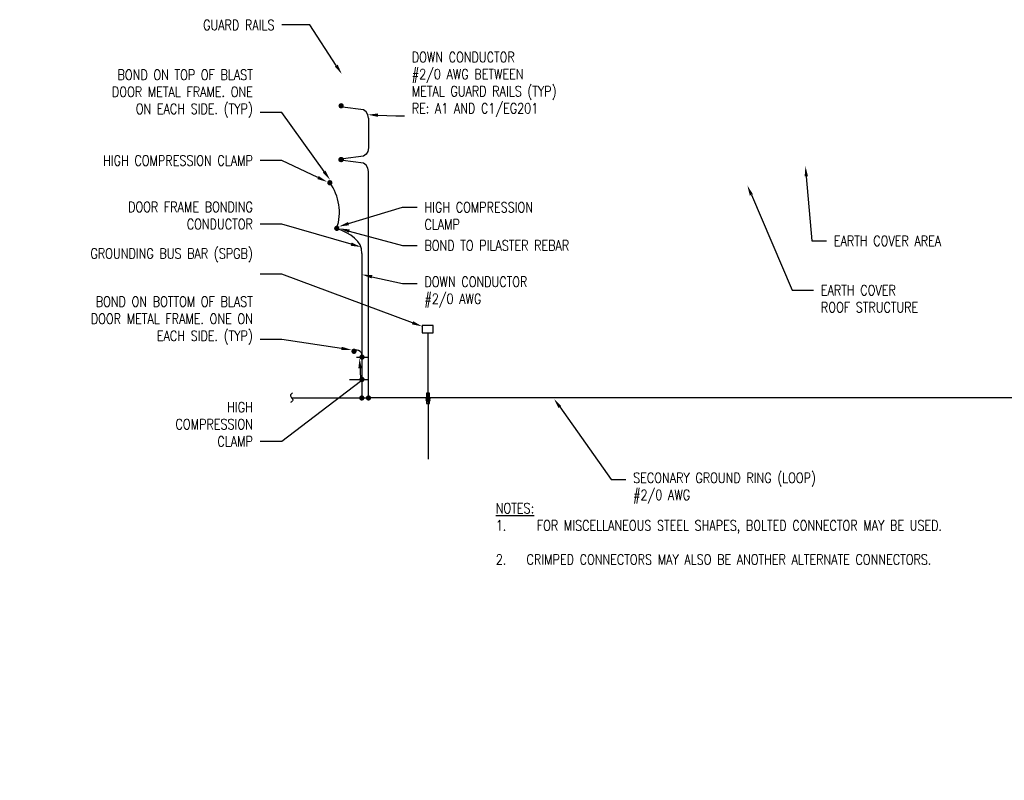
# Model space of a CAD drawing. Header units: inches. Extents: x 0 to 168, y 0 to 44.
# Tile 2 of 3: x 144 to 156, y 35 to 44. Entities that reach past the tile are written whole.
import ezdxf
from ezdxf import colors
from ezdxf.entities.mleader import LeaderData, LeaderLine
from ezdxf.math import Vec2, Vec3

# ---------------------------------------------------------------- set-up
doc = ezdxf.new("R2010")
doc.units = ezdxf.units.IN
doc.header["$MEASUREMENT"] = 0
doc.layers.add('E-ANNO-TEXT', color=2, linetype='Continuous')
doc.layers.add('E-DETL', color=2, linetype='Continuous')
doc.styles.add('Annotative', font='romans.shx', dxfattribs={"width": 0.8, "height": 0.125})

msp = doc.modelspace()

# ---------------------------------------------------------------- linework, layer by layer
at = {"layer": 'E-DETL', "lineweight": -3, "const_width": 0.032, "elevation": 0.0228}
for points in [[(148.0058, 42.9967, -1), (148.0378, 42.9967)], [(148.0378, 42.9967, 1), (148.0058, 42.9967)], [(148.0058, 42.9967, 1), (148.0378, 42.9967)], [(148.0378, 42.9967, -1), (148.0058, 42.9967)]]:
    msp.add_lwpolyline(points, format="xyb", dxfattribs=at)

# ---------------------------------------------------------------- leaders
at = {"layer": 'E-ANNO-TEXT', "lineweight": -3}
ml = msp.add_multileader_mtext('Standard', dxfattribs=at)
ml.set_content('GUARD RAILS', color=256, style='Annotative')
ml.set_leader_properties(color=1, linetype='ByLayer', lineweight=-1)
ml.build(insert=Vec2(0, 0))
ml.multileader.update_dxf_attribs({"dogleg_length": 0.34, "arrow_head_size": 0.125})
ctx = ml.context
ctx.base_point, ctx.char_height, ctx.arrow_head_size, ctx.landing_gap_size, ctx.plane_origin = Vec3(146.1574, 43.9822, 0.0228), 0.125, 0.125, 0.09, Vec3(147.6905, 43.4537, 0.0228)
ctx.text_align_type = 2
notes = []
notes.append((ctx, [(0, (1, 1, 0), (147.6393, 43.9822, 0.0228), (-1, 0), 0.34, [(0, [(148.0308, 43.3827, 0.0228)], 0, [])])]))
ctx.mtext.insert, ctx.mtext.alignment, ctx.mtext.flow_direction = Vec3(147.2093, 44.0447, 0.0228), 3, 5
ml = msp.add_multileader_mtext('Standard', dxfattribs=at)
ml.set_content('ROUTE CONDUIT UP ON SURFACE TO AVOID HEADWALL ABOVE BLAST DOOR AND PENETRATE INTO MAGAZINE TO PANELBOARD', color=256, style='Annotative')
ml.set_leader_properties(color=1, linetype='ByLayer', lineweight=-1)
ml.build(insert=Vec2(0, 0))
ml.multileader.update_dxf_attribs({"text_right_attachment_type": 3, "dogleg_length": 0.34, "arrow_head_size": 0.125})
ctx = ml.context
ctx.base_point, ctx.char_height, ctx.arrow_head_size, ctx.landing_gap_size, ctx.plane_origin = Vec3(166.6478, 42.2815), 0.125, 0.125, 0.0312, Vec3(166.652, 42.2225)
ctx.right_attachment = 3
notes.append((ctx, [(0, (0, 0, 0), (0, 0), (1, 0), 1, [])]))
ctx.mtext.insert, ctx.mtext.width, ctx.mtext.flow_direction = Vec3(166.679, 42.344), 1.438232, 5
ctx.mtext.has_bg_fill, ctx.mtext.bg_color, ctx.mtext.bg_scale_factor, ctx.mtext.bg_transparency, ctx.mtext.use_window_bg_color = 1, -1073741824, 1.1, 0, 1
for ctx, leaders in notes:
    for number, flags, end, landing, length, lines in leaders:
        leader = LeaderData()
        leader.index, (leader.has_last_leader_line, leader.has_dogleg_vector, leader.attachment_direction) = number, flags
        leader.last_leader_point, leader.dogleg_vector, leader.dogleg_length = Vec3(end), Vec3(landing), length
        for number, points, colour, breaks in lines:
            line = LeaderLine()
            line.index, line.vertices, line.color, line.breaks = number, Vec3.list(points), colors.encode_raw_color(colour), breaks
            leader.lines.append(line)
        ctx.leaders.append(leader)

# ---------------------------------------------------------------- next in the draw order: linework, layer by layer
at = {"layer": 'E-DETL', "lineweight": -3}
for p, q in [((148.276, 41.1965, 0.0228), (148.276, 39.4353, 0.0228)), ((149.1447, 40.3174, 0.0228), (149.0099, 40.3174, 0.0228)), ((149.0099, 40.3174, -9.1443), (149.0099, 40.2258, -9.1443)), ((149.0099, 40.2258, 0.0228), (149.1447, 40.2258, 0.0228)), ((149.1447, 40.2258, 0.0228), (149.1447, 40.3174, 0.0228)), ((148.2102, 39.931, 0.0228), (148.3416, 39.931, 0.0228)), ((148.1231, 39.659, 0.0228), (148.3446, 39.659, 0.0228)), ((147.4181, 39.4353, 0.0171), (148.3351, 39.4353, 0.0171)), ((160.994, 39.4353, 0.0171), (148.3362, 39.4353, 0.0171)), ((149.0986, 39.4916, 0.0196), (149.0647, 39.4916, 0.0196)), ((149.0647, 39.4916, 0.0196), (149.0647, 39.3666, 0.0196)), ((149.0819, 39.4916, 0.0196), (149.0819, 38.6863, 0.0171)), ((149.0986, 39.3666, 0.0196), (149.0986, 39.4916, 0.0196)), ((149.0647, 39.3666, 0.0196), (149.0986, 39.3666, 0.0196))]:
    msp.add_line(p, q, dxfattribs=at)
at = {"layer": 'E-DETL', "lineweight": -3, "const_width": 0.032}
for points, elevation in [([(148.0352, 42.3406, 1), (148.0032, 42.3406)], 0.0285), ([(148.0352, 42.3406, -1), (148.0032, 42.3406)], 0.0285), ([(148.0085, 42.3406, -1), (148.0405, 42.3406)], 0.0285), ([(148.0085, 42.3406, 1), (148.0405, 42.3406)], 0.0285), ([(147.9001, 42.058, 1), (147.8681, 42.058)], 0.0228), ([(147.9847, 41.5018, 1), (147.9527, 41.5018)], 0.0228), ([(148.1949, 40.0019, 1), (148.1629, 40.0019)], 0.0285), ([(148.2896, 39.4328, 1), (148.2576, 39.4328)], 0.0228), ([(149.0976, 39.4165, 1), (149.0656, 39.4165)], 0.0171), ([(149.0976, 39.4114, -1), (149.0656, 39.4114)], 0.0171)]:
    msp.add_lwpolyline(points, format="xyb", dxfattribs=dict(at, elevation=elevation))
at = {"layer": 'E-DETL', "lineweight": -3}
for radius in [0.00598, 0.00498, 0.00415, 0.00346, 0.00288, 0.0024, 0.002, 0.00167]:
    msp.add_circle((149.0814, 39.4165, 0.0228), radius, dxfattribs=at)
msp.add_arc((147.3832, 41.6974, 0.0228), 0.6173, 341.5298, 35.75199, dxfattribs=at)
msp.add_open_spline([(148.276, 41.1965, 0.0228), (148.282, 41.3471, 0.0228), (148.134, 41.4387, 0.0228), (147.9711, 41.5009, 0.0228)], degree=3, dxfattribs=at)
msp.add_open_spline([(147.4294, 39.4952, 0.0171), (147.4204, 39.4849, 0.0171), (147.4038, 39.4755, 0.0171), (147.4025, 39.4644, 0.0171), (147.4015, 39.4554, 0.0171), (147.4129, 39.445, 0.0171), (147.4181, 39.4353, 0.0171), (147.4235, 39.4253, 0.0171), (147.4356, 39.4141, 0.0171), (147.4341, 39.4051, 0.0171), (147.4323, 39.394, 0.0171), (147.4136, 39.3856, 0.0171), (147.4033, 39.3758, 0.0171)], degree=3, knots=[0, 0, 0, 0, 0.5537121, 0.5537121, 0.5537121, 1, 1, 1, 1.446153, 1.446153, 1.446153, 2, 2, 2, 2], dxfattribs=at)

# ---------------------------------------------------------------- next in the draw order: texts
at = {"layer": 'E-ANNO-TEXT', "lineweight": -3, "insert": (149.9083, 38.1495), "char_height": 0.125, "width": 6.198063, "attachment_point": 1, "style": 'Annotative'}
msp.add_mtext('{\\LNOTES:\\P\\pxi-3,l3,t3;}1.^IFOR MISCELLANEOUS STEEL SHAPES, BOLTED CONNECTOR MAY BE USED.\\P\\pi0,l0,tz;\\P\\pi-3,l3,t3;2.^ICRIMPED CONNECTORS MAY ALSO BE ANOTHER ALTERNATE CONNECTORS.', dxfattribs=at)

# ---------------------------------------------------------------- next in the draw order: leaders
at = {"layer": 'E-ANNO-TEXT', "lineweight": -3}
ml = msp.add_multileader_mtext('Standard', dxfattribs=at)
ml.set_content('\\A1;DOWN CONDUCTOR\\P#2/0 AWG BETWEEN \\PMETAL GUARD RAILS (TYP)\\PRE: A1 AND C1/EG201', color=256, style='Annotative')
ml.set_leader_properties(color=1, linetype='ByLayer', lineweight=-1)
ml.build(insert=Vec2(0, 0))
ml.multileader.update_dxf_attribs({"text_left_attachment_type": 3, "text_right_attachment_type": 3, "dogleg_length": 0.1782, "arrow_head_size": 0.125})
ctx = ml.context
ctx.base_point, ctx.char_height, ctx.arrow_head_size, ctx.landing_gap_size, ctx.plane_origin = Vec3(148.7934, 42.8736, 0.0228), 0.125, 0.125, 0.09, Vec3(149.1845, 43.6757, 0.0228)
ctx.left_attachment, ctx.right_attachment = 3, 3
notes = []
notes.append((ctx, [(0, (1, 1, 0), (148.6896, 42.8736, 0.0228), (1, 0), 0.1038, [(0, [(148.3466, 42.8878, 0.0228)], 0, [])])]))
ctx.mtext.insert, ctx.mtext.flow_direction = Vec3(148.8834, 43.6534, 0.0228), 5
ctx.mtext.has_bg_fill, ctx.mtext.bg_color, ctx.mtext.bg_scale_factor, ctx.mtext.bg_transparency, ctx.mtext.use_window_bg_color = 1, -1073741824, 1.2, 0, 1
ml = msp.add_multileader_mtext('Standard', dxfattribs=at)
ml.set_content('EARTH COVER AREA', color=256, style='Annotative')
ml.set_leader_properties(color=1, linetype='ByLayer', lineweight=-1)
ml.build(insert=Vec2(0, 0))
ml.multileader.update_dxf_attribs({"text_left_attachment_type": 3, "text_right_attachment_type": 3, "dogleg_length": 0.1782, "arrow_head_size": 0.125})
ctx = ml.context
ctx.base_point, ctx.char_height, ctx.arrow_head_size, ctx.landing_gap_size, ctx.plane_origin = Vec3(153.9413, 41.3487, 0.0057), 0.125, 0.125, 0.09, Vec3(153.9971, 41.3491, 0.0057)
ctx.left_attachment, ctx.right_attachment = 3, 3
notes.append((ctx, [(0, (1, 1, 0), (153.7631, 41.3487, 0.0057), (1, 0), 0.1782, [(0, [(153.6842, 42.2607, 0.0057)], 0, [])])]))
ctx.mtext.insert, ctx.mtext.flow_direction = Vec3(154.0313, 41.4112, 0.0057), 5
ml = msp.add_multileader_mtext('Standard', dxfattribs=at)
ml.set_content('EARTH COVER \\PROOF STRUCTURE', color=256, style='Annotative')
ml.set_leader_properties(color=1, linetype='ByLayer', lineweight=-1)
ml.build(insert=Vec2(0, 0))
ml.multileader.update_dxf_attribs({"text_right_attachment_type": 3, "dogleg_length": 0.1782, "arrow_head_size": 0.125})
ctx = ml.context
ctx.base_point, ctx.char_height, ctx.arrow_head_size, ctx.landing_gap_size, ctx.plane_origin = Vec3(153.7831, 40.7469, 0.0057), 0.125, 0.125, 0.09, Vec3(153.7816, 41.1405, 0.0057)
ctx.right_attachment = 3
notes.append((ctx, [(0, (1, 1, 0), (153.5236, 40.7469, 0.0057), (1, 0), 0.2596, [(0, [(152.9756, 42.0252, 0.0057)], 0, [])])]))
ctx.mtext.insert, ctx.mtext.flow_direction = Vec3(153.8731, 40.8094, 0.0057), 5
ml = msp.add_multileader_mtext('Standard', dxfattribs=at)
ml.set_content('DOOR FRAME BONDING CONDUCTOR', color=256, style='Annotative')
ml.set_leader_properties(color=1, linetype='ByLayer', lineweight=-1)
ml.build(insert=Vec2(0, 0))
ml.multileader.update_dxf_attribs({"text_right_attachment_type": 3, "dogleg_length": 0.34, "arrow_head_size": 0.125})
ctx = ml.context
ctx.base_point, ctx.char_height, ctx.arrow_head_size, ctx.landing_gap_size, ctx.plane_origin = Vec3(145.1504, 41.7624, 0.0171), 0.125, 0.125, 0.09, Vec3(147.3281, 41.0821, 0.0171)
ctx.right_attachment, ctx.text_align_type = 3, 2
notes.append((ctx, [(0, (1, 1, 0), (147.2985, 41.5541, 0.0171), (-1, 0), 0.2633, [(1, [(148.2644, 41.2742, 0.0171)], 0, [])])]))
ctx.mtext.insert, ctx.mtext.width, ctx.mtext.alignment, ctx.mtext.flow_direction = Vec3(146.9452, 41.8249, 0.0171), 2.208641, 3, 5
ml = msp.add_multileader_mtext('Standard', dxfattribs=at)
ml.set_content('\\A1;SECONARY GROUND RING (LOOP) \\P#2/0 AWG', color=256, style='Annotative')
ml.set_leader_properties(color=1, linetype='ByLayer', lineweight=-1)
ml.build(insert=Vec2(0, 0))
ml.multileader.update_dxf_attribs({"text_right_attachment_type": 3, "dogleg_length": 0.1782, "arrow_head_size": 0.125})
ctx = ml.context
ctx.base_point, ctx.char_height, ctx.arrow_head_size, ctx.landing_gap_size, ctx.plane_origin = Vec3(151.4937, 38.4375, 0.0057), 0.125, 0.125, 0.09, Vec3(151.8884, 38.8382, 0.0057)
ctx.right_attachment = 3
notes.append((ctx, [(0, (1, 1, 0), (151.3154, 38.4375, 0.0057), (1, 0), 0.1782, [(0, [(150.617, 39.4248, 0.0057)], 0, [])])]))
ctx.mtext.insert, ctx.mtext.flow_direction = Vec3(151.5837, 38.5209, 0.0057), 5
for ctx, leaders in notes:
    for number, flags, end, landing, length, lines in leaders:
        leader = LeaderData()
        leader.index, (leader.has_last_leader_line, leader.has_dogleg_vector, leader.attachment_direction) = number, flags
        leader.last_leader_point, leader.dogleg_vector, leader.dogleg_length = Vec3(end), Vec3(landing), length
        for number, points, colour, breaks in lines:
            line = LeaderLine()
            line.index, line.vertices, line.color, line.breaks = number, Vec3.list(points), colors.encode_raw_color(colour), breaks
            leader.lines.append(line)
        ctx.leaders.append(leader)

# ---------------------------------------------------------------- next in the draw order: linework, layer by layer
at = {"layer": 'E-DETL', "lineweight": -3, "elevation": 0.0228}
for points in [[(148.3558, 42.8461), (148.3475, 42.8878), (148.3276, 42.9228), (148.2958, 42.9478), (148.0378, 42.9806)], [(148.3558, 42.8461), (148.3558, 42.4825), (148.3475, 42.4409), (148.3276, 42.4059), (148.2958, 42.3809), (148.0461, 42.3491)]]:
    msp.add_lwpolyline(points, dxfattribs=at)

# ---------------------------------------------------------------- next in the draw order: leaders
at = {"layer": 'E-ANNO-TEXT', "lineweight": -3}
ml = msp.add_multileader_mtext('Standard', dxfattribs=at)
ml.set_content('HIGH COMPRESSION CLAMP', color=256, style='Annotative')
ml.set_leader_properties(color=1, linetype='ByLayer', lineweight=-1)
ml.build(insert=Vec2(0, 0))
ml.multileader.update_dxf_attribs({"text_right_attachment_type": 3, "dogleg_length": 0.34, "arrow_head_size": 0.125})
ctx = ml.context
ctx.base_point, ctx.char_height, ctx.arrow_head_size, ctx.landing_gap_size, ctx.plane_origin = Vec3(144.8123, 42.3279, 0.0228), 0.125, 0.125, 0.09, Vec3(147.3421, 42.3306, 0.0228)
ctx.right_attachment, ctx.text_align_type = 3, 2
notes = []
notes.append((ctx, [(0, (1, 1, 0), (147.2985, 42.3279, 0.0228), (-1, 0), 0.2633, [(1, [(147.8527, 42.068, 0.0228)], 0, [])])]))
ctx.mtext.insert, ctx.mtext.width, ctx.mtext.alignment, ctx.mtext.flow_direction = Vec3(146.9452, 42.3904, 0.0228), 2.089368, 3, 5
ctx.mtext.has_bg_fill, ctx.mtext.bg_color, ctx.mtext.bg_scale_factor, ctx.mtext.bg_transparency, ctx.mtext.use_window_bg_color = 1, -1073741824, 1.2, 0, 1
ml = msp.add_multileader_mtext('Standard', dxfattribs=at)
ml.set_content('GROUNDING BUS BAR (SPGB)', color=256, style='Annotative')
ml.set_leader_properties(color=1, linetype='ByLayer', lineweight=-1)
ml.build(insert=Vec2(0, 0))
ml.multileader.update_dxf_attribs({"text_right_attachment_type": 3, "dogleg_length": 0.34, "arrow_head_size": 0.125})
ctx = ml.context
ctx.base_point, ctx.char_height, ctx.arrow_head_size, ctx.landing_gap_size, ctx.plane_origin = Vec3(145.2409, 41.1742, 0.0228), 0.125, 0.125, 0.09, Vec3(147.1534, 40.0311, 0.0228)
ctx.right_attachment, ctx.text_align_type = 3, 2
notes.append((ctx, [(0, (1, 1, 0), (147.2985, 40.942, 0.0228), (-1, 0), 0.2633, [(0, [(149.0099, 40.306, 0.0228)], 0, [])])]))
ctx.mtext.insert, ctx.mtext.width, ctx.mtext.alignment, ctx.mtext.flow_direction = Vec3(146.9452, 41.2575, 0.0228), 2.208641, 3, 5
ml = msp.add_multileader_mtext('Standard', dxfattribs=at)
ml.set_content('HIGH \\PCOMPRESSION \\PCLAMP', color=256, style='Annotative')
ml.set_leader_properties(color=1, linetype='ByLayer', lineweight=-1)
ml.build(insert=Vec2(0, 0))
ml.multileader.update_dxf_attribs({"text_right_attachment_type": 3, "dogleg_length": 0.34, "arrow_head_size": 0.125})
ctx = ml.context
ctx.base_point, ctx.char_height, ctx.arrow_head_size, ctx.landing_gap_size, ctx.plane_origin = Vec3(145.8409, 39.32, 0.0228), 0.125, 0.125, 0.09, Vec3(147.0606, 38.8924, 0.0228)
ctx.right_attachment, ctx.text_align_type = 3, 2
notes.append((ctx, [(0, (1, 1, 0), (147.2985, 38.9033, 0.0228), (-1, 0), 0.2633, [(1, [(148.2471, 39.9181, 0.0228), (148.2587, 39.6326, 0.0228)], 0, [])])]))
ctx.mtext.insert, ctx.mtext.alignment, ctx.mtext.flow_direction = Vec3(146.9452, 39.3825, 0.0228), 3, 5
ctx.mtext.has_bg_fill, ctx.mtext.bg_color, ctx.mtext.bg_scale_factor, ctx.mtext.bg_transparency, ctx.mtext.use_window_bg_color = 1, -1073741824, 1.2, 0, 1
for ctx, leaders in notes:
    for number, flags, end, landing, length, lines in leaders:
        leader = LeaderData()
        leader.index, (leader.has_last_leader_line, leader.has_dogleg_vector, leader.attachment_direction) = number, flags
        leader.last_leader_point, leader.dogleg_vector, leader.dogleg_length = Vec3(end), Vec3(landing), length
        for number, points, colour, breaks in lines:
            line = LeaderLine()
            line.index, line.vertices, line.color, line.breaks = number, Vec3.list(points), colors.encode_raw_color(colour), breaks
            leader.lines.append(line)
        ctx.leaders.append(leader)

# ---------------------------------------------------------------- next in the draw order: linework, layer by layer
at = {"layer": 'E-DETL', "lineweight": -3, "const_width": 0.032, "elevation": 0.0228}
for points in [[(148.292, 39.931, 1), (148.26, 39.931)], [(148.292, 39.931, -1), (148.26, 39.931)], [(148.292, 39.659, 1), (148.26, 39.659)], [(148.292, 39.659, -1), (148.26, 39.659)], [(148.2896, 39.4328, -1), (148.2576, 39.4328)], [(148.3718, 39.4328, 1), (148.3398, 39.4328)], [(148.3718, 39.4328, -1), (148.3398, 39.4328)]]:
    msp.add_lwpolyline(points, format="xyb", dxfattribs=at)
at = {"layer": 'E-DETL', "lineweight": -3}
msp.add_arc((148.2116, 39.9486, 0.0171), 0.0667, 344.73917, 119.47754, dxfattribs=at)

# ---------------------------------------------------------------- next in the draw order: leaders
at = {"layer": 'E-ANNO-TEXT', "lineweight": -3}
ml = msp.add_multileader_mtext('Standard', dxfattribs=at)
ml.set_content('BOND ON TOP OF BLAST DOOR METAL FRAME. ONE ON EACH SIDE. (TYP)', color=256, style='Annotative')
ml.set_leader_properties(color=1, linetype='ByLayer', lineweight=-1)
ml.build(insert=Vec2(0, 0))
ml.multileader.update_dxf_attribs({"text_right_attachment_type": 3, "dogleg_length": 0.34, "arrow_head_size": 0.125})
ctx = ml.context
ctx.base_point, ctx.char_height, ctx.arrow_head_size, ctx.landing_gap_size, ctx.plane_origin = Vec3(144.9028, 43.3547, 0.0228), 0.125, 0.125, 0.09, Vec3(147.0606, 43.1372, 0.0228)
ctx.right_attachment, ctx.text_align_type = 3, 2
notes = []
notes.append((ctx, [(0, (1, 1, 0), (147.2985, 42.9142, 0.0228), (-1, 0), 0.2633, [(1, [(147.8878, 42.0924, 0.0228)], 0, [])])]))
ctx.mtext.insert, ctx.mtext.width, ctx.mtext.alignment, ctx.mtext.flow_direction = Vec3(146.9452, 43.438, 0.0228), 2.088534, 3, 5
ctx.mtext.has_bg_fill, ctx.mtext.bg_color, ctx.mtext.bg_scale_factor, ctx.mtext.bg_transparency, ctx.mtext.use_window_bg_color = 1, -1073741824, 1.1, 0, 1
ml = msp.add_multileader_mtext('Standard', dxfattribs=at)
ml.set_content('HIGH COMPRESSION \\PCLAMP', color=256, style='Annotative')
ml.set_leader_properties(color=1, linetype='ByLayer', lineweight=-1)
ml.build(insert=Vec2(0, 0))
ml.multileader.update_dxf_attribs({"text_right_attachment_type": 3, "dogleg_length": 0.34, "arrow_head_size": 0.125})
ctx = ml.context
ctx.base_point, ctx.char_height, ctx.arrow_head_size, ctx.landing_gap_size, ctx.plane_origin = Vec3(148.9477, 41.7583, 0.0228), 0.125, 0.125, 0.09, Vec3(147.0606, 41.6954, 0.0228)
ctx.right_attachment = 3
notes.append((ctx, [(1, (1, 1, 0), (148.7695, 41.7583, 0.0228), (1, 0), 0.1782, [(1, [(147.9926, 41.5233, 0.0228)], 0, [])])]))
ctx.mtext.insert, ctx.mtext.flow_direction = Vec3(149.0377, 41.8208, 0.0228), 5
ctx.mtext.has_bg_fill, ctx.mtext.bg_color, ctx.mtext.bg_scale_factor, ctx.mtext.bg_transparency, ctx.mtext.use_window_bg_color = 1, -1073741824, 1.2, 0, 1
ml = msp.add_multileader_mtext('Standard', dxfattribs=at)
ml.set_content('\\A1;DOWN CONDUCTOR\\P#2/0 AWG', color=256, style='Annotative')
ml.set_leader_properties(color=1, linetype='ByLayer', lineweight=-1)
ml.build(insert=Vec2(0, 0))
ml.multileader.update_dxf_attribs({"text_right_attachment_type": 3, "dogleg_length": 0.1782, "arrow_head_size": 0.125})
ctx = ml.context
ctx.base_point, ctx.char_height, ctx.arrow_head_size, ctx.landing_gap_size, ctx.plane_origin = Vec3(148.9477, 40.8296, 0.0228), 0.125, 0.125, 0.09, Vec3(148.8965, 41.2011, 0.0228)
ctx.right_attachment = 3
notes.append((ctx, [(0, (1, 1, 0), (148.7695, 40.8296, 0.0228), (1, 0), 0.1782, [(0, [(148.276, 40.9378, 0.0228)], 0, [])])]))
ctx.mtext.insert, ctx.mtext.flow_direction = Vec3(149.0377, 40.913, 0.0228), 5
ctx.mtext.has_bg_fill, ctx.mtext.bg_color, ctx.mtext.bg_scale_factor, ctx.mtext.bg_transparency, ctx.mtext.use_window_bg_color = 1, -1073741824, 1.2, 0, 1
for ctx, leaders in notes:
    for number, flags, end, landing, length, lines in leaders:
        leader = LeaderData()
        leader.index, (leader.has_last_leader_line, leader.has_dogleg_vector, leader.attachment_direction) = number, flags
        leader.last_leader_point, leader.dogleg_vector, leader.dogleg_length = Vec3(end), Vec3(landing), length
        for number, points, colour, breaks in lines:
            line = LeaderLine()
            line.index, line.vertices, line.color, line.breaks = number, Vec3.list(points), colors.encode_raw_color(colour), breaks
            leader.lines.append(line)
        ctx.leaders.append(leader)

# ---------------------------------------------------------------- next in the draw order: linework, layer by layer
at = {"layer": 'E-DETL', "lineweight": -3}
msp.add_line((149.0816, 39.4165, 0.0171), (149.0816, 40.2258, 0.0171), dxfattribs=at)
at = {"layer": 'E-DETL', "lineweight": -3, "const_width": 0.032, "elevation": 0.0228}
msp.add_lwpolyline([(147.9001, 42.058, -1), (147.8681, 42.058)], format="xyb", dxfattribs=at)

# ---------------------------------------------------------------- next in the draw order: leaders
at = {"layer": 'E-ANNO-TEXT', "lineweight": -3}
ml = msp.add_multileader_mtext('Standard', dxfattribs=at)
ml.set_content('\\A1;BOND TO PILASTER REBAR', color=256, style='Annotative')
ml.set_leader_properties(color=1, linetype='ByLayer', lineweight=-1)
ml.build(insert=Vec2(0, 0))
ml.multileader.update_dxf_attribs({"text_right_attachment_type": 3, "dogleg_length": 0.1782, "arrow_head_size": 0.125})
ctx = ml.context
ctx.base_point, ctx.char_height, ctx.arrow_head_size, ctx.landing_gap_size, ctx.plane_origin = Vec3(148.9477, 41.2931, 0.0228), 0.125, 0.125, 0.09, Vec3(148.8965, 41.7467, 0.0228)
ctx.right_attachment = 3
notes = []
notes.append((ctx, [(0, (1, 1, 0), (148.7695, 41.2931, 0.0228), (1, 0), 0.1782, [(0, [(148.0011, 41.501, 0.0228)], 0, [])])]))
ctx.mtext.insert, ctx.mtext.flow_direction = Vec3(149.0377, 41.3556, 0.0228), 5
ctx.mtext.has_bg_fill, ctx.mtext.bg_color, ctx.mtext.bg_scale_factor, ctx.mtext.bg_transparency, ctx.mtext.use_window_bg_color = 1, -1073741824, 1.2, 0, 1
for ctx, leaders in notes:
    for number, flags, end, landing, length, lines in leaders:
        leader = LeaderData()
        leader.index, (leader.has_last_leader_line, leader.has_dogleg_vector, leader.attachment_direction) = number, flags
        leader.last_leader_point, leader.dogleg_vector, leader.dogleg_length = Vec3(end), Vec3(landing), length
        for number, points, colour, breaks in lines:
            line = LeaderLine()
            line.index, line.vertices, line.color, line.breaks = number, Vec3.list(points), colors.encode_raw_color(colour), breaks
            leader.lines.append(line)
        ctx.leaders.append(leader)

# ---------------------------------------------------------------- next in the draw order: linework, layer by layer
at = {"layer": 'E-DETL', "lineweight": -3, "const_width": 0.032, "elevation": 0.0228}
msp.add_lwpolyline([(147.9847, 41.5018, -1), (147.9527, 41.5018)], format="xyb", dxfattribs=at)

# ---------------------------------------------------------------- next in the draw order: leaders
at = {"layer": 'E-ANNO-TEXT', "lineweight": -3}
ml = msp.add_multileader_mtext('Standard', dxfattribs=at)
ml.set_content('BOND ON BOTTOM OF BLAST DOOR METAL FRAME. ONE ON EACH SIDE. (TYP)', color=256, style='Annotative')
ml.set_leader_properties(color=1, linetype='ByLayer', lineweight=-1)
ml.build(insert=Vec2(0, 0))
ml.multileader.update_dxf_attribs({"text_right_attachment_type": 3, "dogleg_length": 0.34, "arrow_head_size": 0.125})
ctx = ml.context
ctx.base_point, ctx.char_height, ctx.arrow_head_size, ctx.landing_gap_size, ctx.plane_origin = Vec3(144.6552, 40.5867, 0.0228), 0.125, 0.125, 0.09, Vec3(143.7991, 39.2161, 0.0228)
ctx.right_attachment, ctx.text_align_type = 3, 2
notes = []
notes.append((ctx, [(0, (1, 1, 0), (147.2985, 40.1462, 0.0228), (-1, 0), 0.2633, [(1, [(148.1514, 40.0186, 0.0228)], 0, [])])]))
ctx.mtext.insert, ctx.mtext.width, ctx.mtext.alignment, ctx.mtext.flow_direction = Vec3(146.9452, 40.67, 0.0228), 2.208641, 3, 5
ctx.mtext.has_bg_fill, ctx.mtext.bg_color, ctx.mtext.bg_scale_factor, ctx.mtext.bg_transparency, ctx.mtext.use_window_bg_color = 1, -1073741824, 1.1, 0, 1
for ctx, leaders in notes:
    for number, flags, end, landing, length, lines in leaders:
        leader = LeaderData()
        leader.index, (leader.has_last_leader_line, leader.has_dogleg_vector, leader.attachment_direction) = number, flags
        leader.last_leader_point, leader.dogleg_vector, leader.dogleg_length = Vec3(end), Vec3(landing), length
        for number, points, colour, breaks in lines:
            line = LeaderLine()
            line.index, line.vertices, line.color, line.breaks = number, Vec3.list(points), colors.encode_raw_color(colour), breaks
            leader.lines.append(line)
        ctx.leaders.append(leader)

# ---------------------------------------------------------------- next in the draw order: linework, layer by layer
at = {"layer": 'E-DETL', "lineweight": -3, "elevation": 0.0228}
msp.add_lwpolyline([(148.3558, 39.4353), (148.3558, 42.1937), (148.3475, 42.2354), (148.3276, 42.2704), (148.2958, 42.2954), (148.0447, 42.3273)], dxfattribs=at)
at = {"layer": 'E-DETL', "lineweight": -3, "const_width": 0.032, "elevation": 0.0285}
msp.add_lwpolyline([(148.1949, 40.0019, -1), (148.1629, 40.0019)], format="xyb", dxfattribs=at)

doc.saveas('drawing.dxf')
